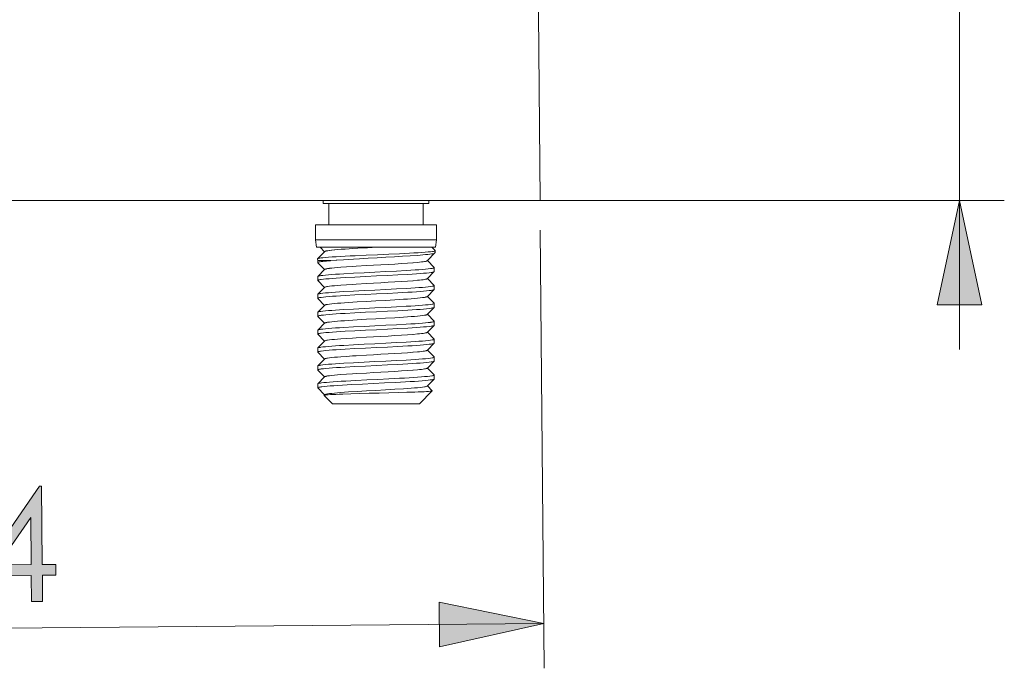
# Model space of a CAD drawing. Header units: inches. Extents: x 0 to 210, y -297 to 0.
# Tile 62 of 76: x 105 to 138, y -158 to -136. Entities that reach past the tile are written whole.
import ezdxf

# ---------------------------------------------------------------- set-up
doc = ezdxf.new("R2010")
doc.units = ezdxf.units.IN
doc.header["$MEASUREMENT"] = 0
doc.layers.add('Lag 4', color=7, linetype='Continuous')

# ---------------------------------------------------------------- blocks, each defined once
blk = doc.blocks.new('block 27')
at = {"layer": 'Lag 4', "true_color": 0xffffff}
h = blk.add_hatch(color=7, dxfattribs=at)
h.dxf.hatch_style = 2
h.paths.add_polyline_path([(105.244, -151.559), (105.32, -151.558), (105.343, -154.188), (105.799, -154.184), (105.802, -154.543), (105.346, -154.547), (105.354, -155.423), (104.979, -155.427), (104.972, -154.55), (103.167, -154.566)])
h.paths.add_polyline_path([(104.969, -154.191), (104.955, -152.608), (103.852, -154.201)])
h = blk.add_hatch(color=7, dxfattribs=at)
h.dxf.hatch_style = 2
h.paths.add_polyline_path([(102.334, -151.584), (102.41, -151.584), (102.433, -154.213), (102.889, -154.209), (102.893, -154.568), (102.436, -154.572), (102.444, -155.449), (102.07, -155.452), (102.062, -154.576), (100.257, -154.591)])
h.paths.add_polyline_path([(102.059, -154.217), (102.045, -152.633), (100.942, -154.227)])
at = {"layer": 'Lag 4', "lineweight": 0}
for points in [[(105.244, -151.559), (105.32, -151.558), (105.343, -154.188), (105.799, -154.184), (105.802, -154.543), (105.346, -154.547), (105.354, -155.423), (104.979, -155.427), (104.972, -154.55), (103.167, -154.566), (105.244, -151.559)], [(102.334, -151.584), (102.41, -151.584), (102.433, -154.213), (102.889, -154.209), (102.893, -154.568), (102.436, -154.572), (102.444, -155.449), (102.07, -155.452), (102.062, -154.576), (100.257, -154.591), (102.334, -151.584)], [(102.059, -154.217), (102.045, -152.633), (100.942, -154.227), (102.059, -154.217)], [(104.969, -154.191), (104.955, -152.608), (103.852, -154.201), (104.969, -154.191)]]:
    blk.add_lwpolyline(points, dxfattribs=at)

msp = doc.modelspace()

# ---------------------------------------------------------------- hatches: boundary and pattern name
at = {"layer": 'Lag 4', "true_color": 0xffffff}
h = msp.add_hatch(color=7, dxfattribs=at)
h.dxf.hatch_style = 2
h.paths.add_polyline_path([(136.104, -141.978), (136.854, -145.478), (135.354, -145.478)])
h = msp.add_hatch(color=7, dxfattribs=at)
h.dxf.hatch_style = 2
h.paths.add_polyline_path([(122.158, -156.166), (118.665, -156.946), (118.652, -155.446)])

# ---------------------------------------------------------------- linework, layer by layer
at = {"layer": 'Lag 4', "color": 7, "lineweight": 13, "true_color": 0xffffff}
for points in [[(136.104, -146.978), (136.104, -115.528)], [(114.784, -141.978), (137.604, -141.978)], [(122.043, -142.978), (122.171, -157.665)], [(78.161, -156.549), (122.158, -156.166)]]:
    msp.add_lwpolyline(points, dxfattribs=at)
at = {"layer": 'Lag 4', "color": 7, "lineweight": 9, "true_color": 0xffffff}
for points in [[(121.936, -130.678), (122.034, -141.978)], [(122.034, -141.978), (78.035, -141.978)], [(114.759, -142.08), (114.759, -141.978)], [(118.309, -142.08), (118.309, -141.978)], [(114.759, -142.08), (118.309, -142.08)], [(114.952, -142.8), (114.952, -142.08)], [(118.117, -142.8), (118.117, -142.08)], [(114.509, -142.8), (118.559, -142.8)], [(114.509, -143.3), (114.509, -142.8)], [(118.559, -143.3), (118.559, -142.8)], [(114.509, -143.3), (118.559, -143.3)], [(114.534, -143.546), (114.509, -143.3)], [(118.534, -143.546), (118.559, -143.3)], [(114.534, -143.546), (118.534, -143.546)], [(114.66, -143.546), (114.812, -143.699)], [(114.817, -143.694), (114.821, -143.69), (114.824, -143.689), (114.832, -143.685), (114.834, -143.684), (114.848, -143.68), (114.849, -143.68), (114.867, -143.675), (114.89, -143.671), (114.916, -143.666), (114.96, -143.659), (114.979, -143.657), (115.043, -143.649), (115.057, -143.648), (115.141, -143.639), (115.148, -143.638), (115.253, -143.629), (115.369, -143.62), (115.496, -143.611), (115.633, -143.602), (115.753, -143.594), (115.93, -143.583), (116.073, -143.575), (116.25, -143.565), (116.403, -143.556), (116.58, -143.546)], [(118.52, -143.663), (118.404, -143.546)], [(114.574, -143.939), (114.574, -143.939), (114.574, -143.939), (114.574, -143.938), (114.574, -143.938), (114.575, -143.937), (114.575, -143.937), (114.575, -143.936), (114.575, -143.936), (114.575, -143.936), (114.576, -143.935), (114.576, -143.935)], [(114.58, -144), (114.574, -143.939)], [(114.576, -143.935), (114.581, -143.931), (114.583, -143.931), (114.594, -143.927), (114.609, -143.922), (114.629, -143.918), (114.654, -143.914), (114.683, -143.91), (114.754, -143.901), (114.842, -143.893), (114.946, -143.885), (115.065, -143.876), (115.197, -143.868), (115.342, -143.859), (115.498, -143.851), (115.664, -143.843), (115.838, -143.834), (116.204, -143.818), (116.583, -143.801), (116.96, -143.784), (117.322, -143.768), (117.493, -143.759), (117.655, -143.751), (117.807, -143.743), (117.947, -143.734), (118.074, -143.726), (118.187, -143.718), (118.285, -143.709), (118.367, -143.701), (118.432, -143.693), (118.458, -143.688), (118.48, -143.684), (118.497, -143.68), (118.51, -143.676), (118.51, -143.676), (118.518, -143.672), (118.52, -143.671), (118.522, -143.668)], [(114.812, -143.699), (114.576, -143.935)], [(114.817, -143.694), (114.812, -143.699)], [(115.013, -144), (115.194, -143.985), (115.215, -143.984), (115.447, -143.968), (115.778, -143.947), (115.982, -143.935), (116.272, -143.919), (116.568, -143.903), (116.863, -143.887), (117.151, -143.871), (117.426, -143.855), (117.68, -143.839), (117.909, -143.823), (118.012, -143.815), (118.107, -143.807), (118.193, -143.799), (118.269, -143.791), (118.336, -143.783), (118.392, -143.775), (118.439, -143.767), (118.442, -143.766), (118.474, -143.759), (118.488, -143.755), (118.499, -143.751), (118.507, -143.747), (118.512, -143.743)], [(118.257, -143.999), (118.512, -143.743)], [(118.512, -143.743), (118.515, -143.739)], [(118.515, -143.738), (118.522, -143.667)], [(118.515, -143.739), (118.515, -143.738)], [(118.52, -143.663), (118.52, -143.663), (118.521, -143.663), (118.521, -143.664), (118.521, -143.664), (118.522, -143.664), (118.522, -143.665), (118.522, -143.665), (118.522, -143.665), (118.522, -143.666), (118.522, -143.666), (118.522, -143.667)], [(118.522, -143.667), (118.522, -143.668)], [(115.013, -144), (114.58, -144)], [(115.013, -144), (115.003, -144.001), (114.959, -144.004), (114.915, -144.008), (114.872, -144.012), (114.828, -144.016), (114.797, -144.019), (114.753, -144.024), (114.733, -144.027), (114.692, -144.032), (114.666, -144.036), (114.643, -144.04), (114.624, -144.044), (114.623, -144.045), (114.608, -144.048), (114.607, -144.049), (114.596, -144.052), (114.593, -144.054), (114.587, -144.056), (114.584, -144.059), (114.582, -144.061), (114.581, -144.063), (114.58, -144.065)], [(114.58, -144.065), (114.58, -144)], [(114.58, -144.065), (114.58, -144.065), (114.58, -144.065), (114.58, -144.066), (114.581, -144.066), (114.581, -144.067), (114.581, -144.067), (114.581, -144.068), (114.582, -144.068), (114.582, -144.068), (114.582, -144.069), (114.583, -144.069)], [(114.583, -144.069), (114.812, -144.299)], [(118.481, -144.241), (118.471, -144.246), (118.457, -144.25), (118.439, -144.255), (118.416, -144.259), (118.363, -144.267), (118.358, -144.268), (118.284, -144.277), (118.195, -144.286), (118.091, -144.295), (117.973, -144.304), (117.843, -144.313), (117.701, -144.322), (117.549, -144.331), (117.219, -144.349), (116.865, -144.367), (116.499, -144.385), (116.135, -144.403), (115.784, -144.421), (115.46, -144.439), (115.312, -144.448), (115.174, -144.457), (115.048, -144.466), (114.936, -144.475), (114.837, -144.484), (114.754, -144.493), (114.686, -144.501), (114.658, -144.506), (114.635, -144.51), (114.615, -144.515), (114.6, -144.519), (114.589, -144.524), (114.588, -144.524), (114.583, -144.528)], [(114.817, -144.294), (114.812, -144.299)], [(114.817, -144.294), (114.823, -144.289), (114.824, -144.289), (114.834, -144.284), (114.848, -144.28), (114.866, -144.275), (114.887, -144.271), (114.913, -144.266), (114.973, -144.258), (114.974, -144.257), (115.05, -144.248), (115.138, -144.239), (115.24, -144.23), (115.352, -144.221), (115.541, -144.208), (115.75, -144.194), (115.866, -144.187), (116.211, -144.167), (116.453, -144.153), (116.697, -144.14), (116.938, -144.126), (117.17, -144.113), (117.39, -144.099), (117.593, -144.086), (117.774, -144.072), (117.782, -144.071), (117.93, -144.058), (117.998, -144.052), (118.058, -144.045), (118.111, -144.038), (118.156, -144.031), (118.192, -144.024), (118.221, -144.018), (118.225, -144.016), (118.24, -144.011), (118.247, -144.008), (118.251, -144.004)], [(118.251, -144.004), (118.257, -143.999)], [(118.486, -144.228), (118.257, -143.999)], [(118.488, -144.234), (118.488, -144.234), (118.488, -144.235), (118.487, -144.236), (118.487, -144.237), (118.486, -144.238), (118.485, -144.238), (118.485, -144.239), (118.484, -144.24), (118.483, -144.24), (118.482, -144.241), (118.481, -144.241)], [(118.486, -144.228), (118.486, -144.229), (118.487, -144.229), (118.487, -144.23), (118.487, -144.23), (118.487, -144.23), (118.488, -144.231), (118.488, -144.231), (118.488, -144.232), (118.488, -144.232), (118.488, -144.233), (118.488, -144.233)], [(118.488, -144.233), (118.488, -144.234)], [(118.488, -144.365), (118.488, -144.233)], [(114.583, -144.528), (114.582, -144.529), (114.582, -144.529), (114.582, -144.53), (114.582, -144.53), (114.581, -144.53), (114.581, -144.531), (114.581, -144.531), (114.581, -144.532), (114.58, -144.532), (114.58, -144.533), (114.58, -144.533)], [(114.58, -144.665), (114.58, -144.533)], [(114.812, -144.299), (114.583, -144.528)], [(114.584, -144.658), (114.592, -144.654), (114.593, -144.654), (114.605, -144.649), (114.622, -144.645), (114.643, -144.64), (114.668, -144.636), (114.698, -144.631), (114.769, -144.622), (114.856, -144.613), (114.958, -144.604), (115.074, -144.595), (115.203, -144.586), (115.345, -144.577), (115.496, -144.568), (115.826, -144.55), (116.182, -144.532), (116.55, -144.514), (116.917, -144.496), (117.271, -144.478), (117.598, -144.46), (117.748, -144.451), (117.887, -144.442), (118.015, -144.433), (118.128, -144.423), (118.228, -144.414), (118.313, -144.405), (118.381, -144.396), (118.409, -144.392), (118.433, -144.387), (118.453, -144.383), (118.468, -144.378), (118.479, -144.374), (118.48, -144.373), (118.486, -144.369)], [(114.817, -144.894), (114.823, -144.889), (114.824, -144.889), (114.834, -144.884), (114.848, -144.88), (114.866, -144.875), (114.887, -144.871), (114.913, -144.866), (114.973, -144.858), (114.974, -144.857), (115.05, -144.848), (115.138, -144.839), (115.24, -144.83), (115.352, -144.821), (115.541, -144.808), (115.75, -144.794), (115.866, -144.787), (116.211, -144.767), (116.453, -144.753), (116.697, -144.74), (116.938, -144.726), (117.17, -144.713), (117.39, -144.699), (117.593, -144.686), (117.774, -144.672), (117.782, -144.671), (117.93, -144.658), (117.998, -144.652), (118.058, -144.645), (118.111, -144.638), (118.156, -144.631), (118.192, -144.624), (118.221, -144.618), (118.225, -144.616), (118.24, -144.611), (118.247, -144.608), (118.251, -144.604)], [(118.251, -144.604), (118.257, -144.599)], [(118.257, -144.599), (118.486, -144.369)], [(118.486, -144.828), (118.257, -144.599)], [(118.486, -144.369), (118.488, -144.366)], [(118.488, -144.365), (118.488, -144.366)], [(114.58, -144.665), (114.58, -144.665), (114.58, -144.664), (114.581, -144.663), (114.581, -144.662), (114.581, -144.662), (114.582, -144.661), (114.582, -144.66), (114.583, -144.66), (114.583, -144.659), (114.584, -144.659), (114.584, -144.658)], [(114.58, -144.666), (114.58, -144.665)], [(114.583, -144.669), (114.58, -144.666)], [(114.583, -144.669), (114.812, -144.899)], [(118.481, -144.841), (118.471, -144.846), (118.457, -144.85), (118.439, -144.855), (118.416, -144.859), (118.363, -144.867), (118.358, -144.868), (118.285, -144.877), (118.195, -144.886), (118.091, -144.895), (117.974, -144.904), (117.843, -144.913), (117.701, -144.922), (117.549, -144.931), (117.219, -144.949), (116.865, -144.967), (116.499, -144.985), (116.135, -145.003), (115.784, -145.021), (115.46, -145.039), (115.312, -145.048), (115.174, -145.057), (115.048, -145.066), (114.936, -145.075), (114.837, -145.084), (114.754, -145.092), (114.686, -145.101), (114.659, -145.106), (114.635, -145.11), (114.615, -145.115), (114.6, -145.119), (114.589, -145.124), (114.588, -145.124), (114.583, -145.128)], [(114.812, -144.899), (114.583, -145.128)], [(114.817, -144.894), (114.812, -144.899)], [(118.488, -144.834), (118.488, -144.834), (118.488, -144.835), (118.487, -144.836), (118.487, -144.837), (118.486, -144.838), (118.485, -144.838), (118.485, -144.839), (118.484, -144.84), (118.483, -144.84), (118.482, -144.841), (118.481, -144.841)], [(118.486, -144.828), (118.486, -144.829), (118.487, -144.829), (118.487, -144.83), (118.487, -144.83), (118.487, -144.83), (118.488, -144.831), (118.488, -144.831), (118.488, -144.832), (118.488, -144.832), (118.488, -144.833), (118.488, -144.833)], [(118.488, -144.833), (118.488, -144.834)], [(118.488, -144.965), (118.488, -144.833)], [(114.583, -145.128), (114.582, -145.129), (114.582, -145.129), (114.582, -145.13), (114.582, -145.13), (114.581, -145.13), (114.581, -145.131), (114.581, -145.131), (114.581, -145.132), (114.58, -145.132), (114.58, -145.133), (114.58, -145.133)], [(114.58, -145.265), (114.58, -145.133)], [(114.58, -145.265), (114.58, -145.265), (114.58, -145.264), (114.581, -145.263), (114.581, -145.262), (114.581, -145.262), (114.582, -145.261), (114.582, -145.261), (114.583, -145.26), (114.583, -145.259), (114.584, -145.259), (114.584, -145.258)], [(114.58, -145.266), (114.58, -145.265)], [(114.583, -145.269), (114.58, -145.266)], [(114.583, -145.269), (114.812, -145.499)], [(114.584, -145.258), (114.592, -145.254), (114.593, -145.254), (114.605, -145.249), (114.622, -145.245), (114.643, -145.24), (114.668, -145.236), (114.698, -145.231), (114.769, -145.222), (114.856, -145.213), (114.958, -145.204), (115.074, -145.195), (115.203, -145.186), (115.345, -145.177), (115.496, -145.168), (115.826, -145.15), (116.182, -145.132), (116.55, -145.114), (116.917, -145.096), (117.271, -145.078), (117.598, -145.06), (117.748, -145.051), (117.887, -145.042), (118.015, -145.033), (118.128, -145.023), (118.228, -145.014), (118.313, -145.005), (118.381, -144.996), (118.409, -144.992), (118.433, -144.987), (118.453, -144.983), (118.468, -144.978), (118.479, -144.974), (118.48, -144.973), (118.486, -144.969)], [(114.817, -145.494), (114.823, -145.489), (114.824, -145.489), (114.834, -145.484), (114.848, -145.48), (114.866, -145.475), (114.887, -145.471), (114.913, -145.466), (114.973, -145.458), (114.974, -145.457), (115.05, -145.448), (115.138, -145.439), (115.24, -145.43), (115.352, -145.421), (115.476, -145.412), (115.609, -145.403), (115.898, -145.385), (116.211, -145.367), (116.534, -145.349), (116.858, -145.331), (117.17, -145.313), (117.46, -145.295), (117.593, -145.286), (117.716, -145.276), (117.829, -145.267), (117.93, -145.258), (118.019, -145.249), (118.094, -145.24), (118.096, -145.24), (118.156, -145.231), (118.181, -145.227), (118.203, -145.222), (118.221, -145.218), (118.235, -145.213), (118.245, -145.209), (118.246, -145.208), (118.251, -145.204)], [(118.251, -145.204), (118.257, -145.199)], [(118.257, -145.199), (118.486, -144.969)], [(118.486, -145.428), (118.257, -145.199)], [(118.486, -144.969), (118.488, -144.966)], [(118.488, -144.966), (118.488, -144.965)], [(118.481, -145.441), (118.471, -145.446), (118.457, -145.45), (118.439, -145.455), (118.416, -145.459), (118.363, -145.467), (118.358, -145.468), (118.284, -145.477), (118.195, -145.486), (118.091, -145.495), (117.973, -145.504), (117.843, -145.513), (117.701, -145.522), (117.549, -145.531), (117.219, -145.549), (116.865, -145.567), (116.499, -145.585), (116.135, -145.603), (115.784, -145.621), (115.46, -145.639), (115.312, -145.648), (115.174, -145.657), (115.048, -145.666), (114.936, -145.675), (114.837, -145.684), (114.754, -145.693), (114.686, -145.701), (114.658, -145.706), (114.635, -145.71), (114.615, -145.715), (114.6, -145.719), (114.589, -145.724), (114.588, -145.724), (114.583, -145.728)], [(114.812, -145.499), (114.583, -145.728)], [(114.584, -145.858), (114.592, -145.854), (114.593, -145.854), (114.605, -145.849), (114.622, -145.845), (114.643, -145.84), (114.668, -145.836), (114.698, -145.831), (114.769, -145.822), (114.856, -145.813), (114.958, -145.804), (115.074, -145.795), (115.203, -145.786), (115.345, -145.777), (115.496, -145.768), (115.826, -145.75), (116.182, -145.732), (116.55, -145.714), (116.917, -145.696), (117.271, -145.678), (117.598, -145.66), (117.748, -145.651), (117.887, -145.642), (118.015, -145.633), (118.128, -145.623), (118.228, -145.614), (118.313, -145.605), (118.381, -145.596), (118.409, -145.592), (118.433, -145.587), (118.453, -145.583), (118.468, -145.578), (118.479, -145.574), (118.48, -145.573), (118.486, -145.569)], [(114.817, -145.494), (114.812, -145.499)], [(118.257, -145.799), (118.486, -145.569)], [(118.488, -145.434), (118.488, -145.434), (118.488, -145.435), (118.487, -145.436), (118.487, -145.437), (118.486, -145.438), (118.485, -145.438), (118.485, -145.439), (118.484, -145.44), (118.483, -145.44), (118.482, -145.441), (118.481, -145.441)], [(118.486, -145.428), (118.486, -145.429), (118.487, -145.429), (118.487, -145.43), (118.487, -145.43), (118.487, -145.43), (118.488, -145.431), (118.488, -145.431), (118.488, -145.432), (118.488, -145.432), (118.488, -145.433), (118.488, -145.433)], [(118.486, -145.569), (118.488, -145.566)], [(118.488, -145.433), (118.488, -145.434)], [(118.488, -145.565), (118.488, -145.433)], [(118.488, -145.566), (118.488, -145.565)], [(114.583, -145.728), (114.582, -145.729), (114.582, -145.729), (114.582, -145.73), (114.582, -145.73), (114.581, -145.73), (114.581, -145.731), (114.581, -145.731), (114.581, -145.732), (114.58, -145.732), (114.58, -145.733), (114.58, -145.733)], [(114.58, -145.865), (114.58, -145.733)], [(114.58, -145.865), (114.58, -145.865), (114.58, -145.864), (114.581, -145.863), (114.581, -145.862), (114.581, -145.862), (114.582, -145.861), (114.582, -145.86), (114.583, -145.86), (114.583, -145.859), (114.584, -145.859), (114.584, -145.858)], [(114.58, -145.866), (114.58, -145.865)], [(114.583, -145.869), (114.58, -145.866)], [(114.583, -145.869), (114.812, -146.099)], [(114.817, -146.094), (114.823, -146.089), (114.824, -146.089), (114.834, -146.084), (114.848, -146.08), (114.866, -146.075), (114.887, -146.071), (114.913, -146.066), (114.973, -146.058), (114.974, -146.057), (115.05, -146.048), (115.138, -146.039), (115.24, -146.03), (115.352, -146.021), (115.476, -146.012), (115.609, -146.003), (115.898, -145.985), (116.211, -145.967), (116.534, -145.949), (116.858, -145.931), (117.17, -145.913), (117.46, -145.895), (117.593, -145.886), (117.716, -145.876), (117.829, -145.867), (117.93, -145.858), (118.019, -145.849), (118.094, -145.84), (118.096, -145.84), (118.156, -145.831), (118.181, -145.827), (118.203, -145.822), (118.221, -145.818), (118.235, -145.813), (118.245, -145.809), (118.246, -145.808), (118.251, -145.804)], [(118.251, -145.804), (118.257, -145.799)], [(118.486, -146.028), (118.257, -145.799)], [(118.481, -146.041), (118.471, -146.046), (118.457, -146.05), (118.439, -146.055), (118.416, -146.059), (118.363, -146.067), (118.358, -146.068), (118.285, -146.077), (118.195, -146.086), (118.091, -146.095), (117.974, -146.104), (117.843, -146.113), (117.701, -146.122), (117.549, -146.131), (117.219, -146.149), (116.865, -146.167), (116.499, -146.185), (116.135, -146.203), (115.784, -146.221), (115.46, -146.239), (115.312, -146.248), (115.174, -146.257), (115.048, -146.266), (114.936, -146.275), (114.837, -146.284), (114.754, -146.293), (114.686, -146.301), (114.658, -146.306), (114.635, -146.31), (114.615, -146.315), (114.6, -146.319), (114.589, -146.324), (114.588, -146.324), (114.583, -146.328)], [(114.812, -146.099), (114.583, -146.328)], [(114.584, -146.458), (114.592, -146.454), (114.593, -146.454), (114.605, -146.449), (114.622, -146.445), (114.643, -146.44), (114.668, -146.436), (114.698, -146.431), (114.769, -146.422), (114.856, -146.413), (114.958, -146.404), (115.074, -146.395), (115.204, -146.386), (115.345, -146.377), (115.496, -146.368), (115.826, -146.35), (116.182, -146.332), (116.55, -146.314), (116.917, -146.296), (117.271, -146.278), (117.598, -146.26), (117.748, -146.251), (117.887, -146.242), (118.015, -146.233), (118.128, -146.223), (118.228, -146.214), (118.313, -146.205), (118.381, -146.196), (118.409, -146.192), (118.433, -146.187), (118.453, -146.183), (118.468, -146.178), (118.479, -146.174), (118.48, -146.173), (118.486, -146.169)], [(114.817, -146.094), (114.812, -146.099)], [(118.257, -146.399), (118.486, -146.169)], [(118.488, -146.034), (118.488, -146.034), (118.488, -146.035), (118.487, -146.036), (118.487, -146.037), (118.486, -146.038), (118.485, -146.038), (118.485, -146.039), (118.484, -146.04), (118.483, -146.04), (118.482, -146.041), (118.481, -146.041)], [(118.486, -146.028), (118.486, -146.029), (118.487, -146.029), (118.487, -146.03), (118.487, -146.03), (118.487, -146.03), (118.488, -146.031), (118.488, -146.031), (118.488, -146.032), (118.488, -146.032), (118.488, -146.033), (118.488, -146.033)], [(118.486, -146.169), (118.488, -146.166)], [(118.488, -146.033), (118.488, -146.034)], [(118.488, -146.165), (118.488, -146.033)], [(118.488, -146.166), (118.488, -146.165)], [(114.583, -146.328), (114.582, -146.329), (114.582, -146.329), (114.582, -146.33), (114.582, -146.33), (114.581, -146.33), (114.581, -146.331), (114.581, -146.331), (114.581, -146.332), (114.58, -146.332), (114.58, -146.333), (114.58, -146.333)], [(114.58, -146.465), (114.58, -146.333)], [(114.58, -146.465), (114.58, -146.465), (114.58, -146.464), (114.581, -146.463), (114.581, -146.462), (114.581, -146.462), (114.582, -146.461), (114.582, -146.46), (114.583, -146.46), (114.583, -146.459), (114.584, -146.459), (114.584, -146.458)], [(114.58, -146.466), (114.58, -146.465)], [(114.583, -146.469), (114.58, -146.466)], [(114.583, -146.469), (114.812, -146.699)], [(114.817, -146.694), (114.823, -146.689), (114.824, -146.689), (114.834, -146.684), (114.848, -146.68), (114.866, -146.675), (114.887, -146.671), (114.913, -146.666), (114.973, -146.658), (114.974, -146.657), (115.05, -146.648), (115.138, -146.639), (115.24, -146.63), (115.352, -146.621), (115.541, -146.608), (115.75, -146.594), (115.866, -146.587), (116.211, -146.567), (116.453, -146.553), (116.697, -146.54), (116.938, -146.526), (117.17, -146.513), (117.39, -146.499), (117.593, -146.486), (117.774, -146.472), (117.782, -146.471), (117.93, -146.458), (117.998, -146.452), (118.058, -146.445), (118.111, -146.438), (118.156, -146.431), (118.192, -146.424), (118.221, -146.418), (118.225, -146.416), (118.24, -146.411), (118.247, -146.408), (118.251, -146.404)], [(118.251, -146.404), (118.257, -146.399)], [(118.486, -146.628), (118.257, -146.399)], [(114.583, -146.928), (114.582, -146.929), (114.582, -146.929), (114.582, -146.93), (114.582, -146.93), (114.581, -146.93), (114.581, -146.931), (114.581, -146.931), (114.581, -146.932), (114.58, -146.932), (114.58, -146.933), (114.58, -146.933)], [(114.58, -147.065), (114.58, -146.933)], [(118.481, -146.641), (118.471, -146.646), (118.457, -146.65), (118.439, -146.655), (118.416, -146.659), (118.363, -146.667), (118.358, -146.668), (118.284, -146.677), (118.195, -146.686), (118.091, -146.695), (117.973, -146.704), (117.843, -146.713), (117.701, -146.722), (117.549, -146.731), (117.219, -146.749), (116.865, -146.767), (116.499, -146.785), (116.135, -146.803), (115.784, -146.821), (115.46, -146.839), (115.312, -146.848), (115.174, -146.857), (115.048, -146.866), (114.936, -146.875), (114.837, -146.884), (114.754, -146.893), (114.686, -146.901), (114.658, -146.906), (114.635, -146.91), (114.615, -146.915), (114.6, -146.919), (114.589, -146.924), (114.588, -146.924), (114.583, -146.928)], [(114.812, -146.699), (114.583, -146.928)], [(114.584, -147.058), (114.592, -147.054), (114.593, -147.054), (114.605, -147.049), (114.622, -147.045), (114.643, -147.04), (114.668, -147.036), (114.698, -147.031), (114.769, -147.022), (114.856, -147.013), (114.958, -147.004), (115.074, -146.995), (115.203, -146.986), (115.345, -146.977), (115.496, -146.968), (115.826, -146.95), (116.182, -146.932), (116.55, -146.914), (116.917, -146.896), (117.271, -146.878), (117.598, -146.86), (117.748, -146.851), (117.887, -146.842), (118.015, -146.833), (118.128, -146.823), (118.228, -146.814), (118.313, -146.805), (118.381, -146.796), (118.409, -146.792), (118.433, -146.787), (118.453, -146.783), (118.468, -146.778), (118.479, -146.774), (118.48, -146.773), (118.486, -146.769)], [(114.817, -146.694), (114.812, -146.699)], [(118.257, -146.999), (118.486, -146.769)], [(118.488, -146.634), (118.488, -146.634), (118.488, -146.635), (118.487, -146.636), (118.487, -146.637), (118.486, -146.638), (118.485, -146.638), (118.485, -146.639), (118.484, -146.64), (118.483, -146.64), (118.482, -146.641), (118.481, -146.641)], [(118.486, -146.628), (118.486, -146.629), (118.487, -146.629), (118.487, -146.63), (118.487, -146.63), (118.487, -146.63), (118.488, -146.631), (118.488, -146.631), (118.488, -146.632), (118.488, -146.632), (118.488, -146.633), (118.488, -146.633)], [(118.486, -146.769), (118.488, -146.766)], [(118.488, -146.633), (118.488, -146.634)], [(118.488, -146.765), (118.488, -146.633)], [(118.488, -146.766), (118.488, -146.765)], [(114.58, -147.065), (114.58, -147.065), (114.58, -147.064), (114.581, -147.063), (114.581, -147.062), (114.581, -147.062), (114.582, -147.061), (114.582, -147.06), (114.583, -147.06), (114.583, -147.059), (114.584, -147.059), (114.584, -147.058)], [(114.58, -147.066), (114.58, -147.065)], [(114.583, -147.069), (114.58, -147.066)], [(114.583, -147.069), (114.812, -147.299)], [(118.481, -147.241), (118.471, -147.246), (118.457, -147.25), (118.439, -147.255), (118.416, -147.259), (118.363, -147.267), (118.358, -147.268), (118.285, -147.277), (118.195, -147.286), (118.091, -147.295), (117.974, -147.304), (117.843, -147.313), (117.701, -147.322), (117.549, -147.331), (117.219, -147.349), (116.865, -147.367), (116.499, -147.385), (116.135, -147.403), (115.784, -147.421), (115.46, -147.439), (115.312, -147.448), (115.174, -147.457), (115.048, -147.466), (114.936, -147.475), (114.837, -147.484), (114.754, -147.493), (114.686, -147.501), (114.658, -147.506), (114.635, -147.51), (114.615, -147.515), (114.6, -147.519), (114.589, -147.524), (114.588, -147.524), (114.583, -147.528)], [(114.817, -147.294), (114.823, -147.289), (114.824, -147.289), (114.834, -147.284), (114.848, -147.28), (114.866, -147.275), (114.887, -147.271), (114.913, -147.266), (114.973, -147.258), (114.974, -147.257), (115.05, -147.248), (115.138, -147.239), (115.24, -147.23), (115.352, -147.221), (115.541, -147.208), (115.75, -147.194), (115.866, -147.187), (116.211, -147.167), (116.453, -147.153), (116.697, -147.14), (116.938, -147.126), (117.17, -147.113), (117.39, -147.099), (117.593, -147.086), (117.774, -147.072), (117.782, -147.071), (117.93, -147.058), (117.998, -147.052), (118.058, -147.045), (118.111, -147.038), (118.156, -147.031), (118.192, -147.024), (118.221, -147.018), (118.225, -147.016), (118.24, -147.011), (118.247, -147.008), (118.251, -147.004)], [(118.251, -147.004), (118.257, -146.999)], [(118.486, -147.228), (118.257, -146.999)], [(118.488, -147.234), (118.488, -147.234), (118.488, -147.235), (118.487, -147.236), (118.487, -147.237), (118.486, -147.238), (118.485, -147.238), (118.485, -147.239), (118.484, -147.24), (118.483, -147.24), (118.482, -147.241), (118.481, -147.241)], [(118.486, -147.228), (118.486, -147.229), (118.487, -147.229), (118.487, -147.23), (118.487, -147.23), (118.487, -147.23), (118.488, -147.231), (118.488, -147.231), (118.488, -147.232), (118.488, -147.232), (118.488, -147.233), (118.488, -147.233)], [(118.488, -147.233), (118.488, -147.234)], [(118.488, -147.365), (118.488, -147.233)], [(114.583, -147.528), (114.582, -147.529), (114.582, -147.529), (114.582, -147.53), (114.582, -147.53), (114.581, -147.53), (114.581, -147.531), (114.581, -147.531), (114.581, -147.532), (114.58, -147.532), (114.58, -147.533), (114.58, -147.533)], [(114.58, -147.665), (114.58, -147.533)], [(114.812, -147.299), (114.583, -147.528)], [(114.584, -147.658), (114.592, -147.654), (114.593, -147.654), (114.605, -147.649), (114.622, -147.645), (114.643, -147.64), (114.668, -147.636), (114.698, -147.631), (114.769, -147.622), (114.856, -147.613), (114.958, -147.604), (115.074, -147.595), (115.204, -147.586), (115.345, -147.577), (115.496, -147.568), (115.826, -147.55), (116.182, -147.532), (116.55, -147.514), (116.917, -147.496), (117.271, -147.478), (117.598, -147.46), (117.748, -147.451), (117.887, -147.442), (118.015, -147.433), (118.128, -147.423), (118.228, -147.414), (118.313, -147.405), (118.381, -147.396), (118.409, -147.392), (118.433, -147.387), (118.453, -147.383), (118.468, -147.378), (118.479, -147.374), (118.48, -147.373), (118.486, -147.369)], [(114.817, -147.294), (114.812, -147.299)], [(118.257, -147.599), (118.486, -147.369)], [(118.486, -147.369), (118.488, -147.366)], [(118.488, -147.366), (118.488, -147.365)], [(114.58, -147.665), (114.58, -147.665), (114.58, -147.664), (114.581, -147.663), (114.581, -147.662), (114.581, -147.662), (114.582, -147.661), (114.582, -147.66), (114.583, -147.66), (114.583, -147.659), (114.584, -147.659), (114.584, -147.658)], [(114.58, -147.666), (114.58, -147.665)], [(114.583, -147.669), (114.58, -147.666)], [(114.583, -147.669), (114.812, -147.899)], [(114.812, -147.899), (114.583, -148.128)], [(114.586, -148.126), (114.594, -148.122), (114.595, -148.122), (114.608, -148.117), (114.626, -148.112), (114.648, -148.108), (114.675, -148.103), (114.706, -148.099), (114.78, -148.09), (114.87, -148.08), (114.975, -148.071), (115.094, -148.062), (115.227, -148.053), (115.371, -148.044), (115.527, -148.035), (115.863, -148.017), (116.224, -147.998), (116.596, -147.98), (116.966, -147.962), (117.32, -147.944), (117.487, -147.934), (117.646, -147.925), (117.794, -147.916), (117.931, -147.907), (118.055, -147.898), (118.165, -147.889), (118.26, -147.88), (118.34, -147.871), (118.343, -147.87), (118.403, -147.861), (118.428, -147.857), (118.449, -147.852), (118.465, -147.848), (118.477, -147.843), (118.482, -147.841), (118.485, -147.839), (118.486, -147.837), (118.488, -147.834)], [(114.817, -147.894), (114.812, -147.899)], [(114.817, -147.894), (114.823, -147.889), (114.824, -147.889), (114.834, -147.884), (114.848, -147.88), (114.866, -147.875), (114.887, -147.871), (114.913, -147.866), (114.973, -147.858), (114.974, -147.857), (115.05, -147.848), (115.138, -147.839), (115.24, -147.83), (115.352, -147.821), (115.541, -147.808), (115.75, -147.794), (115.866, -147.787), (116.211, -147.767), (116.453, -147.753), (116.697, -147.74), (116.938, -147.726), (117.17, -147.713), (117.39, -147.699), (117.593, -147.686), (117.774, -147.672), (117.782, -147.671), (117.93, -147.658), (117.998, -147.652), (118.058, -147.645), (118.111, -147.638), (118.156, -147.631), (118.192, -147.624), (118.221, -147.618), (118.225, -147.616), (118.24, -147.611), (118.247, -147.608), (118.251, -147.604)], [(118.251, -147.604), (118.257, -147.599)], [(118.486, -147.828), (118.257, -147.599)], [(118.486, -147.828), (118.486, -147.829), (118.487, -147.829), (118.487, -147.83), (118.487, -147.83), (118.487, -147.83), (118.488, -147.831), (118.488, -147.831), (118.488, -147.832), (118.488, -147.832), (118.488, -147.833), (118.488, -147.833)], [(118.488, -147.833), (118.488, -147.834)], [(118.488, -147.965), (118.488, -147.833)], [(118.481, -147.973), (118.471, -147.977), (118.456, -147.982), (118.437, -147.986), (118.414, -147.991), (118.36, -147.999), (118.355, -148), (118.279, -148.009), (118.187, -148.018), (118.08, -148.027), (117.959, -148.037), (117.825, -148.046), (117.679, -148.055), (117.523, -148.064), (117.185, -148.082), (116.823, -148.1), (116.451, -148.119), (116.082, -148.137), (115.729, -148.155), (115.406, -148.173), (115.259, -148.183), (115.123, -148.192), (115.001, -148.201), (114.892, -148.21), (114.799, -148.219), (114.721, -148.228), (114.688, -148.233), (114.66, -148.237), (114.636, -148.242), (114.616, -148.246), (114.6, -148.251), (114.589, -148.255), (114.585, -148.258), (114.583, -148.26), (114.582, -148.261), (114.58, -148.265)], [(114.58, -148.133), (114.58, -148.133), (114.58, -148.132), (114.58, -148.132), (114.581, -148.132), (114.581, -148.131), (114.581, -148.131), (114.581, -148.13), (114.582, -148.13), (114.582, -148.129), (114.582, -148.129), (114.583, -148.128)], [(114.58, -148.265), (114.58, -148.133)], [(114.583, -148.128), (114.583, -148.128), (114.583, -148.128), (114.583, -148.128), (114.583, -148.128), (114.584, -148.127), (114.584, -148.127), (114.584, -148.127), (114.585, -148.127), (114.585, -148.126), (114.585, -148.126), (114.586, -148.126)], [(114.817, -148.494), (114.823, -148.489), (114.824, -148.489), (114.834, -148.484), (114.848, -148.48), (114.866, -148.475), (114.887, -148.471), (114.913, -148.466), (114.973, -148.458), (114.974, -148.457), (115.05, -148.448), (115.138, -148.439), (115.24, -148.43), (115.352, -148.421), (115.476, -148.412), (115.609, -148.403), (115.898, -148.385), (116.211, -148.367), (116.534, -148.349), (116.858, -148.331), (117.17, -148.313), (117.46, -148.295), (117.593, -148.286), (117.716, -148.276), (117.829, -148.267), (117.93, -148.258), (118.019, -148.249), (118.094, -148.24), (118.096, -148.24), (118.156, -148.231), (118.181, -148.227), (118.203, -148.222), (118.221, -148.218), (118.235, -148.213), (118.245, -148.209), (118.246, -148.208), (118.251, -148.204)], [(118.251, -148.204), (118.257, -148.199)], [(118.257, -148.199), (118.486, -147.969)], [(118.422, -148.364), (118.257, -148.199)], [(118.486, -147.969), (118.486, -147.969), (118.485, -147.97), (118.485, -147.97), (118.485, -147.97), (118.484, -147.971), (118.484, -147.971), (118.483, -147.971), (118.483, -147.972), (118.482, -147.972), (118.482, -147.972), (118.481, -147.973)], [(118.488, -147.966), (118.486, -147.969)], [(118.488, -147.966), (118.488, -147.965)], [(114.58, -148.265), (114.58, -148.265), (114.58, -148.265), (114.58, -148.266), (114.581, -148.266), (114.581, -148.267), (114.581, -148.267), (114.581, -148.268), (114.582, -148.268), (114.582, -148.268), (114.582, -148.269), (114.583, -148.269)], [(114.583, -148.269), (114.812, -148.499)], [(114.797, -148.514), (114.797, -148.514), (114.797, -148.514), (114.796, -148.515), (114.796, -148.515), (114.796, -148.515), (114.796, -148.515), (114.796, -148.516), (114.797, -148.516), (114.797, -148.516), (114.797, -148.516)], [(114.817, -148.494), (114.797, -148.514)], [(114.809, -148.509), (114.808, -148.51), (114.807, -148.51), (114.806, -148.51), (114.804, -148.51), (114.803, -148.511), (114.802, -148.511), (114.801, -148.512), (114.801, -148.512), (114.8, -148.512), (114.798, -148.513), (114.798, -148.513), (114.797, -148.514)], [(115.08, -148.8), (114.797, -148.516)], [(118.41, -148.371), (118.399, -148.373), (118.385, -148.375), (118.345, -148.379), (118.291, -148.383), (118.224, -148.387), (118.144, -148.392), (118.051, -148.396), (117.947, -148.4), (117.831, -148.404), (117.571, -148.413), (117.28, -148.421), (116.965, -148.43), (116.638, -148.439), (116.309, -148.447), (115.99, -148.456), (115.69, -148.465), (115.42, -148.474), (115.299, -148.478), (115.19, -148.483), (115.092, -148.487), (115.007, -148.492), (114.935, -148.496), (114.878, -148.5), (114.836, -148.505), (114.82, -148.507), (114.809, -148.509)], [(117.988, -148.8), (118.422, -148.366)], [(118.417, -148.369), (118.417, -148.369), (118.416, -148.369), (118.416, -148.369), (118.415, -148.369), (118.414, -148.37), (118.414, -148.37), (118.413, -148.37), (118.412, -148.37), (118.412, -148.37), (118.411, -148.37), (118.41, -148.371)], [(118.421, -148.367), (118.421, -148.367), (118.42, -148.367), (118.42, -148.368), (118.42, -148.368), (118.419, -148.368), (118.419, -148.368), (118.418, -148.368), (118.418, -148.368), (118.418, -148.369), (118.417, -148.369)], [(118.422, -148.366), (118.421, -148.367)], [(118.422, -148.364), (118.422, -148.364), (118.422, -148.364), (118.422, -148.365), (118.422, -148.365), (118.422, -148.365), (118.422, -148.366), (118.422, -148.366), (118.422, -148.366), (118.422, -148.366), (118.422, -148.366)], [(115.08, -148.8), (117.988, -148.8)]]:
    msp.add_lwpolyline(points, dxfattribs=at)
at = {"layer": 'Lag 4', "lineweight": 0}
for points in [[(136.104, -141.978), (136.854, -145.478), (135.354, -145.478), (136.104, -141.978)], [(136.104, -141.978), (136.854, -145.478), (135.354, -145.478), (136.104, -141.978)], [(122.158, -156.166), (118.665, -156.946), (118.652, -155.446), (122.158, -156.166)], [(122.158, -156.166), (118.665, -156.946), (118.652, -155.446), (122.158, -156.166)]]:
    msp.add_lwpolyline(points, dxfattribs=at)

# ---------------------------------------------------------------- block references
at = {"layer": 'Lag 4'}
msp.add_blockref('block 27', (0, 0), dxfattribs=at)

doc.saveas('drawing.dxf')
